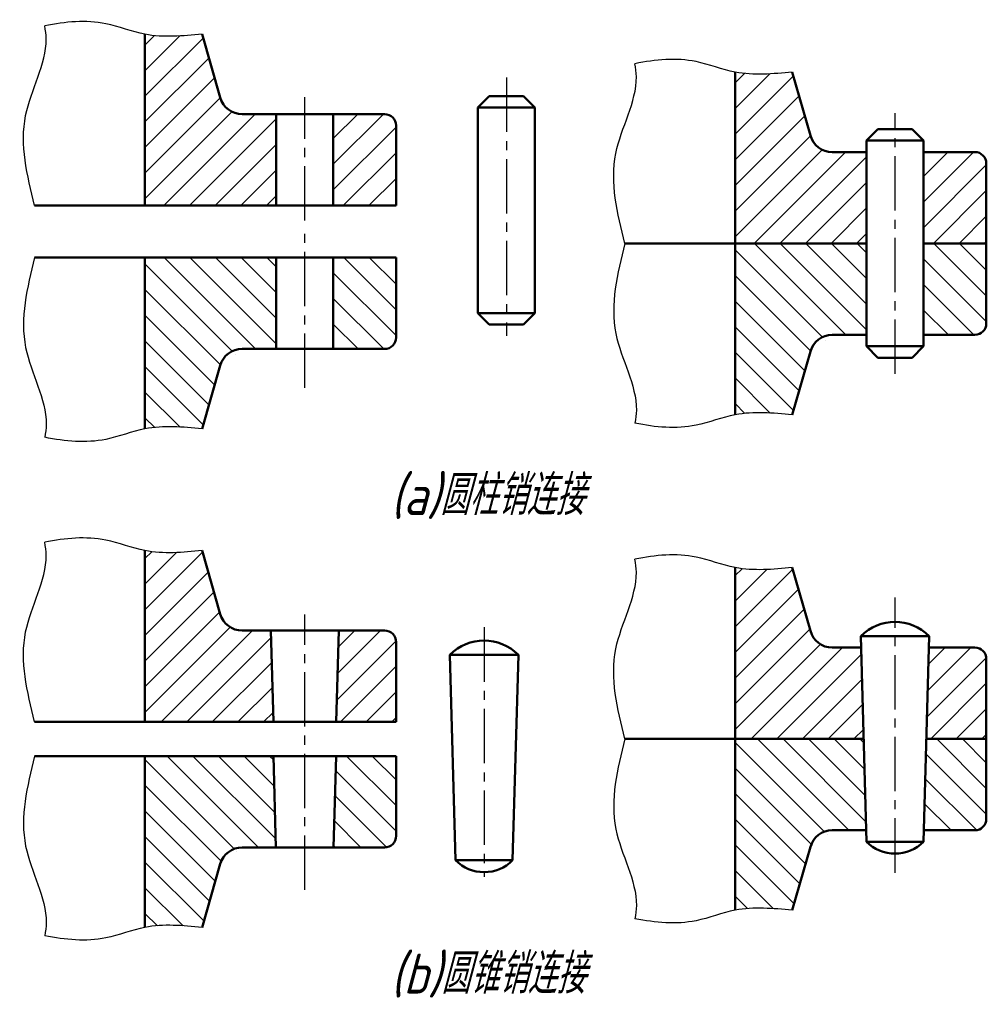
# Model space of a CAD drawing. Header units: millimetres. Extents: x 1155.1 to 1239.8, y 101.5 to 187.7.
import ezdxf

# ---------------------------------------------------------------- set-up
doc = ezdxf.new("R2010")
doc.units = ezdxf.units.MM
doc.header["$LTSCALE"] = 0.5
doc.linetypes.add('CENTER2', pattern=[28.575, 19.05, -3.175, 3.175, -3.175])
doc.layers.add('剖面线层', color=7, linetype='Continuous')
doc.layers.add('细实线层', color=7, linetype='Continuous')
for name, color, linetype, lineweight in [('文字层', 227, 'Continuous', 20), ('点画线层', 3, 'CENTER2', 25), ('粗实线层', 7, 'Continuous', 50)]:
    doc.layers.add(name, color=color, linetype=linetype, lineweight=lineweight)
doc.styles.add('工程斜体', font='gbeitc.shx', dxfattribs={"bigfont": 'gbcbig.shx'})

# ---------------------------------------------------------------- blocks, each defined once
blk = doc.blocks.new('sa')
at = {"layer": '剖面线层', "ltscale": 0.5}
h = blk.add_hatch(dxfattribs=at)
h.set_pattern_fill('ANSI31', scale=0.5, style=0)
h.set_pattern_definition([(45, (-1221.0058, -142.83), (-1.122532, 1.122532), [])])
edge = h.paths.add_edge_path()
edge.add_line((6.5, 38.211), (3.509, 38.211))
edge.add_arc((3.509, 40.211), 2, 195.9454, 270, ccw=False)
edge.add_line((1.586, 39.662), (0, 45.211))
edge.add_spline(control_points=[(0, 45.211), (-1.686, 45.054), (-3.372, 44.896), (-5, 45.211)], knot_values=[0, 0, 0, 0, 5, 5, 5, 5], degree=3, periodic=0)
edge.add_line((-5, 45.211), (-5, 30.211))
edge.add_line((-5, 30.211), (6.5, 30.211))
edge.add_line((6.5, 30.211), (6.5, 38.211))
h.paths.add_polyline_path([(17, 37.211, 0.414214), (16, 38.211), (11.5, 38.211), (11.5, 30.211), (17, 30.211)])
h = blk.add_hatch(dxfattribs=at)
h.set_pattern_fill('ANSI31', scale=0.5, style=0)
h.set_pattern_definition([(45, (-1169.2977, -146.1462), (-1.122532, 1.122532), [])])
edge = h.paths.add_edge_path()
edge.add_line((58.208, 34.895), (55.217, 34.895))
edge.add_arc((55.217, 36.895), 2, 195.9454, 270, ccw=False)
edge.add_line((53.294, 36.345), (51.708, 41.895))
edge.add_spline(control_points=[(51.708, 41.895), (50.022, 41.737), (48.336, 41.58), (46.708, 41.895)], knot_values=[0, 0, 0, 0, 5, 5, 5, 5], degree=3, periodic=0)
edge.add_line((46.708, 41.895), (46.708, 26.895))
edge.add_line((46.708, 26.895), (58.208, 26.895))
edge.add_line((58.208, 26.895), (58.208, 34.895))
h.paths.add_polyline_path([(68.708, 33.895, 0.414214), (67.708, 34.895), (63.208, 34.895), (63.208, 26.895), (68.708, 26.895)])
h = blk.add_hatch(dxfattribs=at)
h.set_pattern_fill('ANSI31', scale=0.5, angle=90, style=0)
h.set_pattern_definition([(135, (-1169.2977, -146.1462), (-1.122532, -1.122532), [])])
edge = h.paths.add_edge_path()
edge.add_line((58.208, 26.895), (46.708, 26.895))
edge.add_line((46.708, 26.895), (46.708, 11.895))
edge.add_spline(control_points=[(46.708, 11.895), (48.336, 12.21), (50.022, 12.052), (51.708, 11.895)], knot_values=[0, 0, 0, 0, 5, 5, 5, 5], degree=3, periodic=0)
edge.add_line((51.708, 11.895), (53.294, 17.444))
edge.add_arc((55.217, 16.895), 2, 90, 164.0546, ccw=False)
edge.add_line((55.217, 18.895), (58.208, 18.895))
edge.add_line((58.208, 18.895), (58.208, 26.895))
h.paths.add_polyline_path([(68.708, 26.895), (63.208, 26.895), (63.208, 18.895), (67.708, 18.895, 0.414214), (68.708, 19.895)])
h = blk.add_hatch(dxfattribs=at)
h.set_pattern_fill('ANSI31', scale=0.5, angle=90, style=0)
h.set_pattern_definition([(135, (-1221.0058, -147.378), (-1.122532, -1.122532), [])])
edge = h.paths.add_edge_path()
edge.add_line((6.5, 25.663), (-5, 25.663))
edge.add_line((-5, 25.663), (-5, 10.663))
edge.add_spline(control_points=[(-5, 10.663), (-3.372, 10.978), (-1.686, 10.821), (0, 10.663)], knot_values=[0, 0, 0, 0, 5, 5, 5, 5], degree=3, periodic=0)
edge.add_line((0, 10.663), (1.586, 16.213))
edge.add_arc((3.509, 15.663), 2, 90, 164.0546, ccw=False)
edge.add_line((3.509, 17.663), (6.5, 17.663))
edge.add_line((6.5, 17.663), (6.5, 25.663))
h.paths.add_polyline_path([(17, 25.663), (11.5, 25.663), (11.5, 17.663), (16, 17.663, 0.414214), (17, 18.663)])
h = blk.add_hatch(dxfattribs=at)
h.set_pattern_fill('ANSI31', scale=0.5, style=0)
h.set_pattern_definition([(45, (-1221.0058, -129.4198), (-1.122532, 1.122532), [])])
edge = h.paths.add_edge_path()
edge.add_line((6.028, -7), (3.509, -7))
edge.add_arc((3.509, -5), 2, 195.9454, 270, ccw=False)
edge.add_line((1.586, -5.549), (0, 0))
edge.add_spline(control_points=[(0, 0), (-1.686, -0.158), (-3.372, -0.315), (-5, 0)], knot_values=[0, 0, 0, 0, 5, 5, 5, 5], degree=3, periodic=0)
edge.add_line((-5, 0), (-5, -15))
edge.add_line((-5, -15), (6.25, -15))
edge.add_line((6.25, -15), (6.028, -7))
h.paths.add_polyline_path([(17, -8, 0.414214), (16, -7), (11.972, -7), (11.75, -15), (17, -15)])
h = blk.add_hatch(dxfattribs=at)
h.set_pattern_fill('ANSI31', scale=0.5, style=0)
h.set_pattern_definition([(45, (-1169.2977, -130.9037), (-1.122532, 1.122532), [])])
edge = h.paths.add_edge_path()
edge.add_line((57.736, -8.484), (55.217, -8.484))
edge.add_arc((55.217, -6.484), 2, 195.9454, 270, ccw=False)
edge.add_line((53.294, -7.033), (51.708, -1.484))
edge.add_spline(control_points=[(51.708, -1.484), (50.022, -1.642), (48.336, -1.799), (46.708, -1.484)], knot_values=[0, 0, 0, 0, 5, 5, 5, 5], degree=3, periodic=0)
edge.add_line((46.708, -1.484), (46.708, -16.484))
edge.add_line((46.708, -16.484), (57.958, -16.484))
edge.add_line((57.958, -16.484), (57.736, -8.484))
h.paths.add_polyline_path([(68.708, -9.484, 0.414214), (67.708, -8.484), (63.68, -8.484), (63.458, -16.484), (68.708, -16.484)])
h = blk.add_hatch(dxfattribs=at)
h.set_pattern_fill('ANSI31', scale=0.5, angle=90, style=0)
h.set_pattern_definition([(135, (-1169.2977, -130.9037), (-1.122532, -1.122532), [])])
edge = h.paths.add_edge_path()
edge.add_line((57.958, -16.484), (46.708, -16.484))
edge.add_line((46.708, -16.484), (46.708, -31.484))
edge.add_spline(control_points=[(46.708, -31.484), (48.336, -31.169), (50.022, -31.326), (51.708, -31.484)], knot_values=[0, 0, 0, 0, 5, 5, 5, 5], degree=3, periodic=0)
edge.add_line((51.708, -31.484), (53.294, -25.935))
edge.add_arc((55.217, -26.484), 2, 90, 164.0546, ccw=False)
edge.add_line((55.217, -24.484), (58.18, -24.484))
edge.add_line((58.18, -24.484), (57.958, -16.484))
h.paths.add_polyline_path([(68.708, -16.484), (63.458, -16.484), (63.236, -24.484), (67.708, -24.484, 0.414214), (68.708, -23.484)])
h = blk.add_hatch(dxfattribs=at)
h.set_pattern_fill('ANSI31', scale=0.5, angle=90, style=0)
h.set_pattern_definition([(135, (-1221.0058, -132.4018), (-1.122532, -1.122532), [])])
edge = h.paths.add_edge_path()
edge.add_line((6.25, -17.982), (-5, -17.982))
edge.add_line((-5, -17.982), (-5, -32.982))
edge.add_spline(control_points=[(-5, -32.982), (-3.372, -32.667), (-1.686, -32.825), (0, -32.982)], knot_values=[0, 0, 0, 0, 5, 5, 5, 5], degree=3, periodic=0)
edge.add_line((0, -32.982), (1.586, -27.433))
edge.add_arc((3.509, -27.982), 2, 90, 164.0546, ccw=False)
edge.add_line((3.509, -25.982), (6.472, -25.982))
edge.add_line((6.472, -25.982), (6.25, -17.982))
h.paths.add_polyline_path([(17, -17.982), (11.75, -17.982), (11.528, -25.982), (16, -25.982, 0.414214), (17, -24.982)])
at = {"layer": '点画线层', "color": 7, "ltscale": 0.5}
for p, q in [((26.667, 41.42), (26.667, 18.82)), ((9, 28.906), (9, 39.708)), ((60.708, 15.481), (60.708, 38.293)), ((9, 14.249), (9, 27.769)), ((60.708, -28.194), (60.708, -4.1)), ((9, -29.692), (9, -5.598)), ((24.709, -6.71), (24.709, -28.551))]:
    blk.add_line(p, q, dxfattribs=at)
at = {"layer": '粗实线层', "color": 7, "ltscale": 0.5}
for p, q in [((-5, 30.211), (-5, 45.211)), ((0, 45.211), (1.586, 39.662)), ((46.708, 26.895), (46.708, 41.895)), ((51.708, 41.895), (53.294, 36.345)), ((24.167, 38.792), (25.167, 39.792)), ((28.167, 39.792), (25.167, 39.792)), ((29.167, 38.792), (28.167, 39.792)), ((6.5, 38.211), (3.509, 38.211)), ((6.5, 38.211), (6.5, 30.211)), ((6.5, 38.211), (11.5, 38.211)), ((16, 38.211), (11.5, 38.211)), ((11.5, 38.211), (11.5, 30.211)), ((24.167, 38.792), (24.167, 20.792)), ((24.167, 38.792), (29.167, 38.792)), ((29.167, 38.792), (29.167, 20.792)), ((17, 30.211), (17, 37.211)), ((58.208, 35.895), (59.208, 36.895)), ((62.208, 36.895), (59.208, 36.895)), ((63.208, 35.895), (62.208, 36.895)), ((58.208, 35.895), (58.208, 17.895)), ((58.208, 35.895), (63.208, 35.895)), ((63.208, 35.895), (63.208, 17.895)), ((58.208, 34.895), (55.217, 34.895)), ((67.708, 34.895), (63.208, 34.895)), ((68.708, 26.895), (68.708, 33.895)), ((-14.67, 30.211), (6.5, 30.211)), ((-14.67, 30.211), (6.5, 30.211)), ((6.5, 30.211), (11.5, 30.211)), ((11.5, 30.211), (17, 30.211)), ((11.5, 30.211), (17, 30.211)), ((37.038, 26.895), (58.208, 26.895)), ((37.038, 26.895), (58.208, 26.895)), ((46.708, 26.895), (46.708, 11.895)), ((63.208, 26.895), (68.708, 26.895)), ((63.208, 26.895), (68.708, 26.895)), ((68.708, 26.895), (68.708, 19.895)), ((-14.67, 25.663), (17, 25.663)), ((-5, 25.663), (-5, 10.663)), ((6.5, 25.663), (6.5, 17.663)), ((11.5, 25.663), (11.5, 17.663)), ((17, 25.663), (17, 18.663)), ((25.167, 19.792), (24.167, 20.792)), ((24.167, 20.792), (29.167, 20.792)), ((28.167, 19.792), (29.167, 20.792)), ((28.167, 19.792), (25.167, 19.792)), ((58.208, 18.895), (55.217, 18.895)), ((67.708, 18.895), (63.208, 18.895)), ((6.5, 17.663), (3.509, 17.663)), ((6.5, 17.663), (11.5, 17.663)), ((16, 17.663), (11.5, 17.663)), ((51.708, 11.895), (53.294, 17.444)), ((59.208, 16.895), (58.208, 17.895)), ((58.208, 17.895), (63.208, 17.895)), ((62.208, 16.895), (63.208, 17.895)), ((62.208, 16.895), (59.208, 16.895)), ((0, 10.663), (1.586, 16.213)), ((-5, -15), (-5, 0)), ((0, 0), (1.586, -5.549)), ((46.708, -16.484), (46.708, -1.484)), ((51.708, -1.484), (53.294, -7.033)), ((6.028, -7), (3.509, -7)), ((6.25, -15), (6.028, -7)), ((6.028, -7), (11.972, -7)), ((11.75, -15), (11.972, -7)), ((16, -7), (11.972, -7)), ((57.708, -7.484), (63.708, -7.484)), ((58.208, -25.484), (57.708, -7.484)), ((63.208, -25.484), (63.708, -7.484)), ((17, -15), (17, -8)), ((57.736, -8.484), (55.217, -8.484)), ((67.708, -8.484), (63.68, -8.484)), ((21.709, -9.11), (27.709, -9.11)), ((22.209, -27.11), (21.709, -9.11)), ((27.209, -27.11), (27.709, -9.11)), ((68.708, -16.484), (68.708, -9.484)), ((-14.67, -15), (6.25, -15)), ((-14.67, -15), (6.25, -15)), ((6.25, -15), (11.75, -15)), ((11.75, -15), (17, -15)), ((11.75, -15), (17, -15)), ((37.038, -16.484), (57.958, -16.484)), ((37.038, -16.484), (57.958, -16.484)), ((46.708, -16.484), (46.708, -31.484)), ((63.458, -16.484), (68.708, -16.484)), ((63.458, -16.484), (68.708, -16.484)), ((68.708, -16.484), (68.708, -23.484)), ((-14.67, -17.982), (17, -17.982)), ((-5, -17.982), (-5, -32.982)), ((6.472, -25.982), (6.25, -17.982)), ((11.528, -25.982), (11.75, -17.982)), ((17, -17.982), (17, -24.982)), ((58.18, -24.484), (55.217, -24.484)), ((67.708, -24.484), (63.236, -24.484)), ((60.708, -25.484), (58.208, -25.484)), ((60.708, -25.484), (63.208, -25.484)), ((6.472, -25.982), (3.509, -25.982)), ((6.472, -25.982), (11.528, -25.982)), ((16, -25.982), (11.528, -25.982)), ((51.708, -31.484), (53.294, -25.935)), ((0, -32.982), (1.586, -27.433)), ((24.709, -27.11), (22.209, -27.11)), ((24.709, -27.11), (27.209, -27.11))]:
    blk.add_line(p, q, dxfattribs=at)
for centre, radius, start, end in [((3.509, 40.211), 2, 195.9454, 270), ((16, 37.211), 1, 0, 90), ((55.217, 36.895), 2, 195.9454, 270), ((67.708, 33.895), 1, 0, 90), ((67.708, 19.895), 1, 270, 0), ((16, 18.663), 1, 270, 0), ((55.217, 16.895), 2, 90, 164.0546), ((3.509, 15.663), 2, 90, 164.0546), ((3.509, -5), 2, 195.9454, 270), ((60.708, -10.484), 4.243, 45, 135), ((16, -8), 1, 0, 90), ((55.217, -6.484), 2, 195.9454, 270), ((24.709, -12.11), 4.243, 45, 135), ((67.708, -9.484), 1, 0, 90), ((67.708, -23.484), 1, 270, 0), ((16, -24.982), 1, 270, 0), ((55.217, -26.484), 2, 90, 164.0546), ((60.708, -22.984), 3.536, 225, 315), ((3.509, -27.982), 2, 90, 164.0546), ((24.709, -24.61), 3.536, 225, 315)]:
    blk.add_arc(centre, radius, start, end, dxfattribs=at)
at = {"layer": '细实线层', "color": 7, "ltscale": 0.5}
for points, knots in [([(-14.67, 30.211), (-15.324, 32.863), (-16.55, 37.835), (-13.406, 42.954), (-13.707, 45.567), (-13.78, 45.95)], [0, 0, 0, 0, 7.926861, 14.867143, 16.056876, 16.056876, 16.056876, 16.056876]), ([(0, 45.211), (-1.686, 45.054), (-4.569, 44.784), (-9.001, 46.601), (-11.971, 46.31), (-13.78, 45.95)], [0, 0, 0, 0, 5, 8.550631, 13.962331, 13.962331, 13.962331, 13.962331]), ([(51.708, 41.895), (50.022, 41.737), (47.139, 41.468), (42.708, 43.285), (39.737, 42.993), (37.928, 42.634)], [0, 0, 0, 0, 5, 8.550631, 13.962331, 13.962331, 13.962331, 13.962331]), ([(37.038, 26.895), (36.384, 29.546), (35.158, 34.519), (38.302, 39.638), (38.002, 42.251), (37.928, 42.634)], [0, 0, 0, 0, 7.926861, 14.867143, 16.056876, 16.056876, 16.056876, 16.056876]), ([(37.038, 26.895), (36.384, 24.243), (35.158, 19.271), (38.302, 14.152), (38.002, 11.539), (37.928, 11.156)], [0, 0, 0, 0, 7.926861, 14.867143, 16.056876, 16.056876, 16.056876, 16.056876]), ([(-14.67, 25.663), (-15.324, 23.012), (-16.55, 18.039), (-13.406, 12.92), (-13.707, 10.307), (-13.78, 9.924)], [0, 0, 0, 0, 7.926861, 14.867143, 16.056876, 16.056876, 16.056876, 16.056876]), ([(51.708, 11.895), (50.022, 12.052), (47.139, 12.322), (42.708, 10.505), (39.737, 10.796), (37.928, 11.156)], [0, 0, 0, 0, 5, 8.550631, 13.962331, 13.962331, 13.962331, 13.962331]), ([(0, 10.663), (-1.686, 10.821), (-4.569, 11.09), (-9.001, 9.273), (-11.971, 9.565), (-13.78, 9.924)], [0, 0, 0, 0, 5, 8.550631, 13.962331, 13.962331, 13.962331, 13.962331]), ([(0, 0), (-1.686, -0.158), (-4.569, -0.427), (-9.001, 1.39), (-11.971, 1.098), (-13.78, 0.739)], [0, 0, 0, 0, 5, 8.550631, 13.962331, 13.962331, 13.962331, 13.962331]), ([(-14.67, -15), (-15.324, -12.349), (-16.55, -7.376), (-13.406, -2.257), (-13.707, 0.356), (-13.78, 0.739)], [0, 0, 0, 0, 7.926861, 14.867143, 16.056876, 16.056876, 16.056876, 16.056876]), ([(37.038, -16.484), (36.384, -13.833), (35.158, -8.86), (38.302, -3.741), (38.002, -1.128), (37.928, -0.745)], [0, 0, 0, 0, 7.926861, 14.867143, 16.056876, 16.056876, 16.056876, 16.056876]), ([(51.708, -1.484), (50.022, -1.642), (47.139, -1.911), (42.708, -0.094), (39.737, -0.386), (37.928, -0.745)], [0, 0, 0, 0, 5, 8.550631, 13.962331, 13.962331, 13.962331, 13.962331]), ([(37.038, -16.484), (36.384, -19.135), (35.158, -24.108), (38.302, -29.227), (38.002, -31.84), (37.928, -32.223)], [0, 0, 0, 0, 7.926861, 14.867143, 16.056876, 16.056876, 16.056876, 16.056876]), ([(-14.67, -17.982), (-15.324, -20.633), (-16.55, -25.606), (-13.406, -30.725), (-13.707, -33.338), (-13.78, -33.721)], [0, 0, 0, 0, 7.926861, 14.867143, 16.056876, 16.056876, 16.056876, 16.056876]), ([(51.708, -31.484), (50.022, -31.326), (47.139, -31.057), (42.708, -32.874), (39.737, -32.582), (37.928, -32.223)], [0, 0, 0, 0, 5, 8.550631, 13.962331, 13.962331, 13.962331, 13.962331]), ([(0, -32.982), (-1.686, -32.825), (-4.569, -32.555), (-9.001, -34.372), (-11.971, -34.08), (-13.78, -33.721)], [0, 0, 0, 0, 5, 8.550631, 13.962331, 13.962331, 13.962331, 13.962331])]:
    blk.add_open_spline(points, degree=3, knots=knots, dxfattribs=at)
at = {"layer": '文字层', "color": 7, "ltscale": 0.5, "char_height": 3.5, "width": 20.40618, "attachment_point": 1, "style": '工程斜体'}
for s, insert in [('(a)圆柱销连接', (16.51, 6.618)), ('(b)圆锥销连接', (16.51, -35.284))]:
    blk.add_mtext(s, dxfattribs=dict(at, insert=insert))

msp = doc.modelspace()

# ---------------------------------------------------------------- block references
at = {"layer": '粗实线层', "color": 7}
msp.add_blockref('sa', (1171.067, 141.252), dxfattribs=at)

doc.saveas('drawing.dxf')
